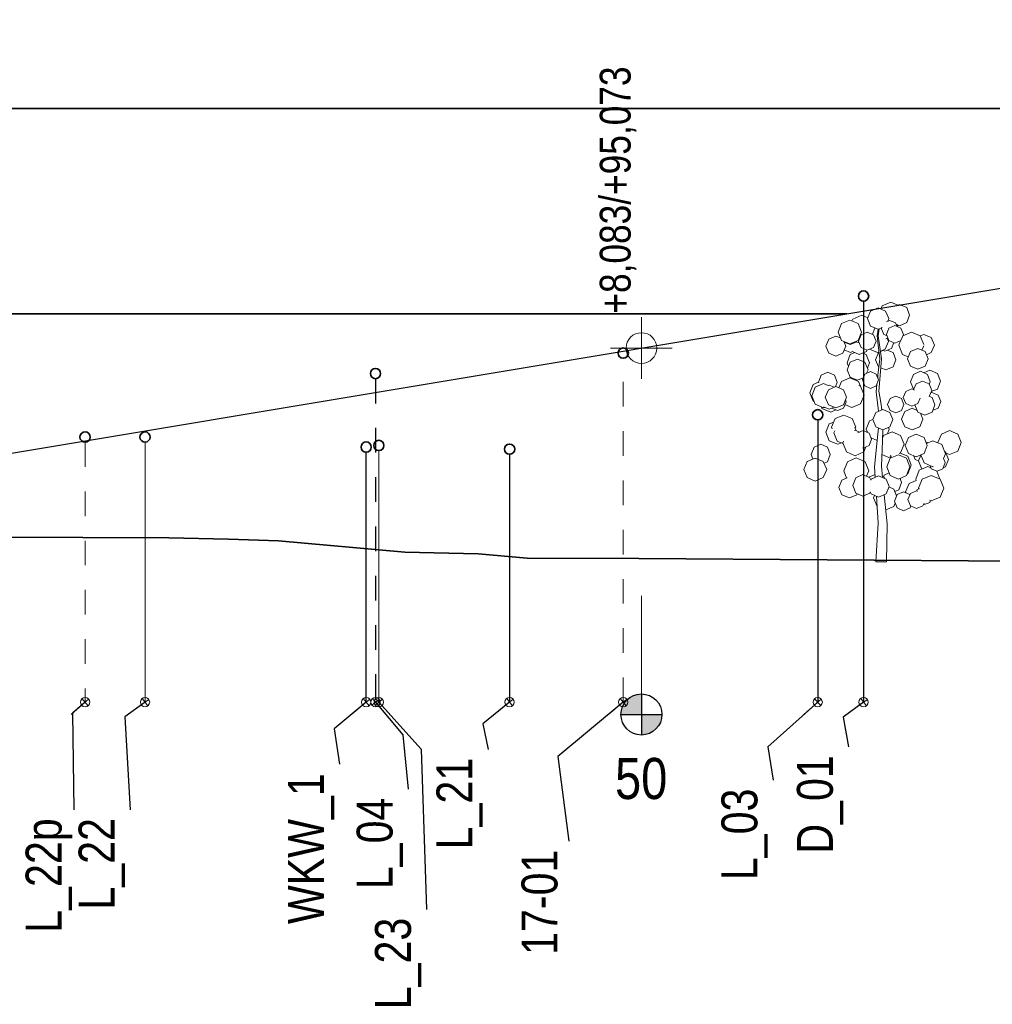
# Model space of a CAD drawing. Header units: metres. Extents: x -1018 to 1019, y -66 to 80.
# Tile 4 of 13: x 39 to 86, y -24 to 24. Entities that reach past the tile are written whole.
import ezdxf

# ---------------------------------------------------------------- set-up
doc = ezdxf.new("R2010")
doc.units = ezdxf.units.M
doc.header["$MEASUREMENT"] = 0
doc.linetypes.add('Przerywana', pattern=[2.4, 1.2, -1.2])
for name, color, linetype, lineweight in [('704-L Płaszczyzny podejścia 3D3', 152, 'Continuous', 30), ('704-L Płaszczyzny podejścia 3D38', 171, 'Continuous', 35), ('708-L Opisy_ numeracja obiektów1', 7, 'Continuous', 13), ('708-L Opisy_ numeracja obiektów20', 7, 'Continuous', 35), ('708-L Opisy_ numeracja obiektów25', 5, 'Continuous', 13), ('708-L Opisy_ numeracja obiektów85', 1, 'Continuous', 25), ('711-L Wymiary opisy1', 7, 'Continuous', 13), ('711-L Wymiary opisy85', 1, 'Continuous', 25), ('721-L Obiekty_Rośliny1', 7, 'Continuous', 13), ('730-L Profil terenu 2D223', 35, 'Continuous', 35)]:
    doc.layers.add(name, color=color, linetype=linetype, lineweight=lineweight)
doc.styles.add('STYL_AUTOMATYCZNY_2', font='ARIALN.TTF')
doc.linetypes.add('Krawędź trawnika', pattern='A,0,[1,88_A.SC.02 Profil podejścia podłużny 1_5001.Shx,S=0.119048,R=0,X=0,Y=2.622076],-15,0', length=15)
doc.dimstyles.new('STYL_AUTOMATYCZNY__2', dxfattribs={"dimtxt": 0.18, "dimasz": 0.912, "dimexe": 0.18, "dimexo": 0.0625, "dimgap": 0, "dimtad": 0, "dimtih": 1, "dimtoh": 1, "dimdec": 4, "dimzin": 0, "dimdsep": 46, "dimcen": 0.09, "dimadec": 0, "dimazin": 0, "dimtfac": 1, "dimtdec": 4, "dimtmove": 0, "dimatfit": 3, "dimldrblk": 'ARROWHEAD_7', "dimfxl": 1, "dimtolj": 1, "dimtzin": 0, "dimarcsym": 0})

# ---------------------------------------------------------------- blocks, each defined once
blk = doc.blocks.new('ARROWHEAD_7')
at = {"color": 0, "linetype": 'Continuous', "lineweight": 0}
for p, q in [((0, 0), (-1, 0)), ((-0.25, 0), (0.25, 0)), ((0, -0.25), (0, 0.25))]:
    blk.add_line(p, q, dxfattribs=at)
blk.add_circle((0, 0), 0.25, dxfattribs=at)

msp = doc.modelspace()

# ---------------------------------------------------------------- hatches: boundary and pattern name
at = {"layer": '708-L Opisy_ numeracja obiektów85', "linetype": 'Continuous', "lineweight": 25}
for points in [[(69.045, -9.517), (69.045, -8.517), (68.663, -8.593), (68.338, -8.81), (68.122, -9.135), (68.045, -9.517)], [(69.045, -9.517), (69.045, -10.517), (69.428, -10.441), (69.753, -10.224), (69.969, -9.9), (70.045, -9.517)]]:
    msp.add_hatch(color=1, dxfattribs=at).paths.add_polyline_path(points)

# ---------------------------------------------------------------- linework, layer by layer
at = {"layer": '704-L Płaszczyzny podejścia 3D3', "color": 152, "linetype": 'Continuous', "lineweight": 30}
for p, q in [((79.045, 10), (139.045, 20)), ((19.045, 0), (79.045, 10))]:
    msp.add_line(p, q, dxfattribs=at)
at = {"layer": '704-L Płaszczyzny podejścia 3D38', "color": 171, "linetype": 'Continuous', "lineweight": 35}
for p, q in [((139.045, 20), (19.045, 20)), ((79.045, 10), (19.045, 10))]:
    msp.add_line(p, q, dxfattribs=at)
at = {"layer": '708-L Opisy_ numeracja obiektów1', "color": 7, "linetype": 'Continuous', "lineweight": 13}
msp.add_line((69.045, -3.74), (69.045, -9.517), dxfattribs=at)
at = {"layer": '708-L Opisy_ numeracja obiektów20', "color": 7, "linetype": 'Continuous', "lineweight": 35}
for centre in [(79.867, 10.87), (68.158, 8.09), (56.089, 7.09), (77.631, 5.083), (41.939, 4), (44.86, 4), (56.25, 3.59), (55.635, 3.512), (62.623, 3.41)]:
    msp.add_circle(centre, 0.25, dxfattribs=at)
at = {"layer": '708-L Opisy_ numeracja obiektów25', "color": 5, "linetype": 'Przerywana', "lineweight": 13}
for p, q in [((68.158, -8.917), (68.158, 7.84)), ((41.939, 3.75), (41.939, -8.917))]:
    msp.add_line(p, q, dxfattribs=at)
at = {"layer": '708-L Opisy_ numeracja obiektów25', "color": 5, "linetype": 'Continuous', "lineweight": 13}
for p, q in [((44.86, 3.75), (44.86, -8.917)), ((56.25, 3.34), (56.25, -8.917))]:
    msp.add_line(p, q, dxfattribs=at)
at = {"layer": '708-L Opisy_ numeracja obiektów85', "color": 1, "linetype": 'Continuous', "lineweight": 25}
for p, q in [((79.867, 10.62), (79.867, -8.917)), ((77.631, 4.833), (77.631, -8.917)), ((55.635, -8.917), (55.635, 3.262)), ((62.623, 3.16), (62.623, -8.917)), ((69.045, -8.517), (69.045, -10.517)), ((68.045, -9.517), (70.045, -9.517))]:
    msp.add_line(p, q, dxfattribs=at)
at = {"layer": '708-L Opisy_ numeracja obiektów85', "color": 1, "linetype": 'Przerywana', "lineweight": 25}
msp.add_line((56.089, 6.84), (56.089, -8.917), dxfattribs=at)
at = {"layer": '708-L Opisy_ numeracja obiektów85', "color": 1, "linetype": 'Continuous', "lineweight": 25}
msp.add_circle((69.045, -9.517), 1, dxfattribs=at)
at = {"layer": '711-L Wymiary opisy1', "color": 7, "linetype": 'Continuous', "lineweight": 13}
for p, q in [((69.045, 6.833), (69.045, 9.833)), ((67.545, 8.333), (70.545, 8.333))]:
    msp.add_line(p, q, dxfattribs=at)
msp.add_circle((69.045, 8.333), 0.75, dxfattribs=at)
at = {"layer": '721-L Obiekty_Rośliny1', "color": 7, "linetype": 'Continuous', "lineweight": 13}
for p, q in [((81.187, 10.567), (80.77, 10.391)), ((81.187, 10.567), (81.534, 10.421)), ((80.209, 10.136), (80.057, 9.77)), ((80.575, 10.288), (80.209, 10.136)), ((80.575, 10.288), (80.941, 10.136)), ((80.77, 10.391), (80.706, 10.234)), ((80.941, 10.136), (81.093, 9.77)), ((81.619, 10.457), (81.454, 10.386)), ((81.619, 10.457), (81.967, 10.306)), ((81.967, 10.306), (82.112, 9.941)), ((79.194, 9.693), (78.789, 9.524)), ((79.194, 9.693), (79.599, 9.524)), ((79.342, 9.743), (79.302, 9.648)), ((79.789, 9.929), (79.342, 9.743)), ((79.789, 9.929), (80.074, 9.811)), ((80.057, 9.77), (80.209, 9.404)), ((81.14, 9.685), (80.976, 9.616)), ((81.093, 9.77), (81.041, 9.643)), ((81.14, 9.685), (81.427, 9.565)), ((82.112, 9.941), (81.967, 9.576)), ((78.789, 9.524), (78.622, 9.115)), ((78.622, 9.115), (78.789, 8.705)), ((79.599, 9.524), (79.766, 9.115)), ((79.766, 9.115), (79.599, 8.705)), ((80.209, 9.404), (80.575, 9.252)), ((80.421, 9.297), (80.3, 9.006)), ((80.411, 9.32), (80.421, 9.297)), ((80.526, 8.923), (80.572, 9.253)), ((80.754, 9.326), (80.575, 9.252)), ((80.583, 8.933), (80.623, 9.272)), ((80.764, 9.35), (80.734, 9.278)), ((80.734, 9.278), (80.853, 8.99)), ((81.099, 9.305), (80.978, 9.002)), ((81.392, 9.43), (81.099, 9.305)), ((81.392, 9.43), (81.684, 9.305)), ((81.427, 9.565), (81.503, 9.382)), ((81.457, 9.495), (81.619, 9.425)), ((81.471, 9.489), (81.461, 9.484)), ((81.502, 9.475), (81.533, 9.397)), ((81.533, 9.397), (81.524, 9.373)), ((81.967, 9.576), (81.619, 9.425)), ((81.684, 9.305), (81.805, 9.002)), ((82.197, 9.116), (81.778, 8.935)), ((82.197, 9.116), (82.63, 8.929)), ((78.177, 8.774), (78.035, 8.429)), ((78.521, 8.916), (78.177, 8.774)), ((78.521, 8.916), (78.74, 8.825)), ((78.789, 8.705), (79.194, 8.536)), ((78.91, 8.655), (78.922, 8.626)), ((79.599, 8.705), (79.194, 8.536)), ((79.521, 8.673), (79.501, 8.626)), ((79.509, 8.644), (79.604, 8.603)), ((79.612, 8.738), (79.638, 8.727)), ((79.742, 8.984), (79.616, 8.671)), ((79.616, 8.671), (79.742, 8.358)), ((80.048, 9.113), (79.742, 8.984)), ((80.048, 9.113), (80.354, 8.984)), ((80.354, 8.984), (80.48, 8.671)), ((80.48, 8.671), (80.354, 8.358)), ((80.578, 8.475), (80.526, 8.923)), ((80.65, 8.488), (80.583, 8.933)), ((80.853, 8.99), (81.01, 8.924)), ((81.082, 8.659), (80.924, 8.276)), ((80.944, 8.785), (80.95, 8.782)), ((81.049, 8.825), (80.95, 8.782)), ((80.978, 9.002), (81.099, 8.7)), ((81.019, 8.812), (81.082, 8.659)), ((81.099, 8.7), (81.392, 8.575)), ((81.684, 8.7), (81.392, 8.575)), ((81.671, 8.695), (81.585, 8.478)), ((81.805, 9.002), (81.684, 8.7)), ((82.797, 9.001), (82.627, 8.931)), ((82.63, 8.929), (82.796, 8.511)), ((82.797, 9.001), (83.165, 8.849)), ((83.165, 8.849), (83.317, 8.48)), ((78.035, 8.429), (78.177, 8.085)), ((79.006, 8.429), (78.864, 8.085)), ((78.922, 8.626), (79.212, 8.505)), ((78.926, 8.624), (79.006, 8.429)), ((78.929, 8.243), (79.226, 8.116)), ((79.501, 8.626), (79.212, 8.505)), ((79.326, 8.159), (79.226, 8.116)), ((79.326, 8.159), (79.649, 8.025)), ((79.637, 8.617), (79.604, 8.603)), ((80.004, 8.173), (79.649, 8.025)), ((79.742, 8.358), (80.048, 8.228)), ((80.03, 8.236), (80.004, 8.173)), ((80.354, 8.358), (80.048, 8.228)), ((80.162, 8.276), (80.543, 8.117)), ((80.658, 7.816), (80.578, 8.475)), ((80.748, 7.803), (80.65, 8.488)), ((80.924, 8.276), (80.694, 8.18)), ((80.829, 8.214), (80.697, 8.16)), ((80.802, 8.225), (80.897, 8.186)), ((81.222, 8.321), (80.897, 8.186)), ((81.019, 8.236), (81.301, 8.119)), ((81.337, 8.598), (81.222, 8.321)), ((81.585, 8.478), (81.764, 8.026)), ((82.15, 8.163), (82.002, 7.805)), ((82.506, 8.311), (82.15, 8.163)), ((82.506, 8.311), (82.862, 8.163)), ((82.797, 8.446), (82.71, 8.226)), ((82.862, 8.163), (83.01, 7.805)), ((83.317, 8.48), (83.165, 8.111)), ((78.177, 8.085), (78.521, 7.942)), ((78.864, 8.085), (78.521, 7.942)), ((79.221, 8.015), (79.06, 7.618)), ((79.576, 7.795), (79.217, 7.645)), ((79.445, 8.11), (79.221, 8.015)), ((79.576, 7.795), (79.936, 7.645)), ((79.814, 8.094), (80.001, 8.015)), ((80.001, 8.015), (80.162, 7.618)), ((80.6, 8.119), (80.455, 7.767)), ((80.455, 7.767), (80.6, 7.416)), ((80.618, 8.148), (80.543, 8.117)), ((80.568, 7.02), (80.658, 7.816)), ((80.62, 8.128), (80.6, 8.119)), ((80.679, 7.004), (80.748, 7.803)), ((81.301, 8.119), (81.446, 7.767)), ((81.446, 7.767), (81.301, 7.416)), ((81.764, 8.026), (82.043, 7.906)), ((82.002, 7.805), (82.15, 7.447)), ((83.01, 7.805), (82.862, 7.447)), ((83.165, 8.111), (82.925, 8.011)), ((79.06, 7.618), (79.132, 7.438)), ((79.217, 7.645), (79.068, 7.281)), ((79.068, 7.281), (79.217, 6.918)), ((79.936, 7.645), (80.085, 7.281)), ((80.085, 7.281), (80.014, 7.108)), ((80.162, 7.618), (80.055, 7.354)), ((80.6, 7.416), (80.613, 7.411)), ((80.711, 7.37), (80.95, 7.27)), ((81.301, 7.416), (80.95, 7.27)), ((82.15, 7.447), (82.506, 7.299)), ((82.635, 7.202), (82.294, 7.051)), ((82.862, 7.447), (82.506, 7.299)), ((82.635, 7.202), (82.975, 7.051)), ((83.093, 7.253), (82.8, 7.129)), ((83.093, 7.253), (83.463, 7.096)), ((77.807, 7.013), (77.674, 6.666)), ((78.128, 7.157), (77.807, 7.013)), ((78.128, 7.157), (78.45, 7.013)), ((78.45, 7.013), (78.583, 6.666)), ((79.205, 6.883), (78.794, 6.712)), ((79.205, 6.883), (79.615, 6.712)), ((79.217, 6.918), (79.576, 6.768)), ((79.85, 6.882), (79.576, 6.768)), ((79.925, 7.07), (79.809, 6.781)), ((79.809, 6.781), (79.925, 6.491)), ((80.205, 7.19), (79.925, 7.07)), ((80.205, 7.19), (80.485, 7.07)), ((80.485, 7.07), (80.601, 6.781)), ((80.601, 6.781), (80.485, 6.491)), ((80.555, 6.896), (80.568, 7.02)), ((80.611, 6.231), (80.679, 7.004)), ((82.294, 7.051), (82.153, 6.689)), ((82.74, 6.724), (82.421, 6.591)), ((82.74, 6.724), (83.059, 6.591)), ((82.975, 7.051), (83.116, 6.689)), ((83.463, 7.096), (83.616, 6.716)), ((83.616, 6.716), (83.463, 6.337)), ((77.417, 6.56), (77.256, 6.154)), ((77.511, 6.435), (77.341, 6.014)), ((77.677, 6.672), (77.417, 6.56)), ((77.921, 6.609), (77.511, 6.435)), ((77.674, 6.666), (77.683, 6.643)), ((77.921, 6.609), (78.149, 6.512)), ((78.15, 6.306), (77.999, 5.94)), ((78.185, 6.527), (78.14, 6.508)), ((78.516, 6.458), (78.15, 6.306)), ((78.185, 6.527), (78.431, 6.423)), ((78.583, 6.666), (78.5, 6.451)), ((78.516, 6.458), (78.883, 6.306)), ((78.794, 6.712), (78.664, 6.397)), ((78.883, 6.306), (79.034, 5.94)), ((79.615, 6.712), (79.714, 6.472)), ((79.629, 6.508), (79.716, 6.471)), ((79.716, 6.471), (79.892, 6.044)), ((79.925, 6.491), (80.205, 6.372)), ((80.485, 6.491), (80.205, 6.372)), ((80.479, 6.205), (80.52, 6.577)), ((82.22, 6.344), (81.925, 6.221)), ((82.153, 6.689), (82.294, 6.326)), ((82.22, 6.344), (82.347, 6.291)), ((82.294, 6.326), (82.31, 6.319)), ((82.421, 6.591), (82.306, 6.308)), ((83.059, 6.591), (83.19, 6.268)), ((83.116, 6.689), (83.068, 6.566)), ((83.19, 6.268), (83.068, 5.97)), ((83.463, 6.337), (83.167, 6.211)), ((77.256, 6.154), (77.417, 5.747)), ((77.341, 6.014), (77.511, 5.594)), ((77.999, 5.94), (78.15, 5.574)), ((79.034, 5.94), (78.883, 5.574)), ((78.98, 5.808), (79.014, 5.722)), ((79.892, 6.044), (79.716, 5.616)), ((80.545, 5.658), (80.479, 6.205)), ((80.703, 5.689), (80.611, 6.231)), ((81.156, 5.871), (81.04, 5.583)), ((81.437, 5.991), (81.156, 5.871)), ((81.437, 5.991), (81.718, 5.871)), ((81.718, 5.871), (81.835, 5.583)), ((81.925, 6.221), (81.803, 5.925)), ((81.803, 5.925), (81.925, 5.629)), ((82.626, 5.9), (82.515, 5.629)), ((83.072, 5.978), (83.203, 5.923)), ((83.196, 6.174), (83.142, 6.151)), ((83.196, 6.174), (83.501, 6.042)), ((83.203, 5.923), (83.346, 5.57)), ((83.501, 6.042), (83.628, 5.723)), ((77.417, 5.747), (77.456, 5.73)), ((77.511, 5.594), (77.921, 5.419)), ((77.811, 5.466), (77.84, 5.397)), ((77.84, 5.397), (78.27, 5.219)), ((77.908, 5.47), (78.185, 5.352)), ((77.973, 5.442), (77.921, 5.419)), ((78.15, 5.574), (78.516, 5.422)), ((78.432, 5.457), (78.185, 5.352)), ((78.517, 5.322), (78.27, 5.219)), ((78.317, 5.408), (78.598, 5.287)), ((78.883, 5.574), (78.516, 5.422)), ((78.892, 5.414), (78.598, 5.287)), ((79.014, 5.722), (78.892, 5.414)), ((78.957, 5.579), (79.293, 5.439)), ((79.716, 5.616), (79.293, 5.439)), ((80.804, 5.343), (80.456, 5.199)), ((80.597, 5.257), (80.545, 5.658)), ((80.598, 5.258), (80.552, 5.66)), ((80.76, 5.325), (80.703, 5.689)), ((80.804, 5.343), (81.153, 5.199)), ((81.04, 5.583), (81.156, 5.294)), ((81.156, 5.294), (81.437, 5.175)), ((81.718, 5.294), (81.437, 5.175)), ((81.835, 5.583), (81.718, 5.294)), ((82.235, 5.399), (81.869, 5.246)), ((81.925, 5.629), (82.22, 5.507)), ((82.515, 5.629), (82.22, 5.507)), ((82.235, 5.399), (82.478, 5.297)), ((82.368, 5.568), (82.51, 5.218)), ((83.346, 5.57), (83.203, 5.218)), ((83.501, 5.404), (83.231, 5.287)), ((83.628, 5.723), (83.501, 5.404)), ((78.48, 4.896), (78.306, 4.475)), ((78.898, 5.07), (78.48, 4.896)), ((78.898, 5.07), (79.317, 4.896)), ((79.317, 4.896), (79.49, 4.475)), ((80.312, 4.847), (80.157, 4.783)), ((80.456, 5.199), (80.311, 4.849)), ((80.311, 4.849), (80.456, 4.5)), ((81.153, 5.199), (81.298, 4.849)), ((81.298, 4.849), (81.153, 4.5)), ((81.869, 5.246), (81.718, 4.875)), ((81.718, 4.875), (81.869, 4.504)), ((82.51, 5.218), (82.856, 5.072)), ((82.753, 4.875), (82.601, 4.504)), ((82.634, 5.166), (82.753, 4.875)), ((83.203, 5.218), (82.856, 5.072)), ((78.198, 4.64), (78.028, 4.229)), ((78.411, 4.729), (78.198, 4.64)), ((78.306, 4.475), (78.336, 4.403)), ((79.454, 4.335), (79.431, 4.325)), ((79.442, 4.465), (79.504, 4.313)), ((79.454, 4.335), (79.67, 4.242)), ((79.49, 4.475), (79.464, 4.411)), ((79.847, 4.319), (79.587, 4.206)), ((79.847, 4.319), (80.137, 4.194)), ((80.157, 4.783), (79.992, 4.384)), ((79.992, 4.384), (80.056, 4.229)), ((80.456, 4.5), (80.804, 4.355)), ((80.533, 3.834), (80.594, 4.443)), ((80.79, 3.807), (80.813, 4.359)), ((81.153, 4.5), (80.804, 4.355)), ((81.121, 4.384), (81.028, 4.159)), ((81.085, 4.472), (81.121, 4.384)), ((81.869, 4.504), (82.235, 4.351)), ((82.601, 4.504), (82.235, 4.351)), ((78.028, 4.229), (78.198, 3.819)), ((78.464, 4.305), (78.423, 4.206)), ((78.423, 4.206), (78.588, 3.805)), ((80.137, 4.194), (80.257, 3.892)), ((80.257, 3.892), (80.137, 3.59)), ((80.233, 3.953), (80.532, 3.829)), ((80.838, 4.079), (80.797, 3.98)), ((81.255, 4.254), (80.838, 4.079)), ((81.255, 4.254), (81.671, 4.079)), ((81.671, 4.079), (81.844, 3.656)), ((82.052, 3.974), (81.895, 3.587)), ((82.432, 4.135), (82.052, 3.974)), ((82.432, 4.135), (82.813, 3.974)), ((82.813, 3.974), (82.97, 3.587)), ((83.657, 4.142), (83.492, 3.729)), ((84.056, 4.313), (83.657, 4.142)), ((84.056, 4.313), (84.454, 4.142)), ((84.454, 4.142), (84.619, 3.729)), ((77.452, 3.503), (77.316, 3.151)), ((77.78, 3.648), (77.452, 3.503)), ((77.78, 3.648), (78.109, 3.503)), ((78.109, 3.503), (78.245, 3.151)), ((78.198, 3.819), (78.608, 3.648)), ((78.588, 3.805), (78.862, 3.691)), ((78.786, 3.722), (78.608, 3.648)), ((78.886, 3.794), (78.853, 3.712)), ((78.853, 3.712), (79.029, 3.272)), ((79.822, 3.475), (79.847, 3.465)), ((80.137, 3.59), (79.847, 3.465)), ((79.979, 3.522), (79.879, 3.272)), ((80.406, 2.545), (80.533, 3.834)), ((80.74, 2.581), (80.79, 3.807)), ((81.844, 3.656), (81.671, 3.234)), ((81.895, 3.587), (82.052, 3.2)), ((82.97, 3.587), (82.813, 3.2)), ((82.899, 3.761), (83.01, 3.715)), ((83.244, 3.816), (82.931, 3.682)), ((83.244, 3.816), (83.675, 3.631)), ((83.492, 3.729), (83.502, 3.705)), ((83.675, 3.631), (83.854, 3.185)), ((84.619, 3.729), (84.454, 3.315)), ((77.51, 2.977), (77.115, 2.813)), ((77.316, 3.151), (77.401, 2.931)), ((77.51, 2.977), (77.905, 2.813)), ((78.245, 3.151), (78.109, 2.799)), ((79.029, 3.272), (79.454, 3.089)), ((79.509, 2.981), (79.078, 2.796)), ((79.879, 3.272), (79.454, 3.089)), ((79.509, 2.981), (79.94, 2.796)), ((80.763, 3.145), (81.102, 3.004)), ((81.164, 2.964), (80.999, 2.544)), ((81.197, 3.044), (81.102, 3.004)), ((81.163, 3.097), (81.234, 3.067)), ((81.562, 3.137), (81.164, 2.964)), ((81.204, 3.06), (81.166, 2.964)), ((81.228, 3.07), (81.204, 3.06)), ((81.562, 3.137), (81.96, 2.964)), ((81.671, 3.234), (81.598, 3.203)), ((81.642, 3.221), (82.016, 3.06)), ((81.96, 2.964), (82.125, 2.544)), ((82.016, 3.06), (82.185, 2.635)), ((82.052, 3.2), (82.432, 3.04)), ((82.303, 3.094), (82.384, 2.899)), ((82.384, 2.899), (82.538, 2.835)), ((82.813, 3.2), (82.432, 3.04)), ((82.658, 3.124), (82.537, 2.833)), ((82.654, 3.133), (82.812, 2.739)), ((83.854, 3.185), (83.762, 2.954)), ((83.763, 2.957), (83.841, 2.754)), ((83.807, 3.302), (83.857, 3.281)), ((83.857, 3.281), (84.01, 2.913)), ((84.01, 2.913), (83.857, 2.544)), ((83.883, 3.218), (84.056, 3.144)), ((84.454, 3.315), (84.056, 3.144)), ((77.115, 2.813), (76.951, 2.417)), ((76.951, 2.417), (77.115, 2.021)), ((77.905, 2.813), (78.069, 2.417)), ((78.069, 2.417), (77.905, 2.021)), ((78.109, 2.799), (77.942, 2.725)), ((79.078, 2.796), (78.899, 2.348)), ((79.94, 2.796), (80.118, 2.348)), ((80.438, 2.037), (80.406, 2.545)), ((80.794, 2.022), (80.74, 2.581)), ((80.999, 2.544), (81.164, 2.125)), ((82.125, 2.544), (81.96, 2.125)), ((82.185, 2.635), (82.016, 2.21)), ((82.537, 2.833), (82.702, 2.435)), ((83, 2.565), (82.583, 2.383)), ((82.812, 2.739), (83.244, 2.554)), ((83, 2.565), (83.148, 2.501)), ((83.089, 2.62), (83.12, 2.544)), ((83.104, 2.614), (83.165, 2.455)), ((83.12, 2.544), (83.133, 2.539)), ((83.165, 2.455), (83.445, 2.331)), ((83.255, 2.559), (83.244, 2.554)), ((83.725, 2.455), (83.445, 2.331)), ((83.841, 2.754), (83.725, 2.455)), ((83.857, 2.544), (83.741, 2.496)), ((77.115, 2.021), (77.51, 1.857)), ((77.905, 2.021), (77.51, 1.857)), ((79.071, 2.012), (78.815, 1.906)), ((78.899, 2.348), (79.039, 1.999)), ((79.484, 2.015), (79.341, 1.642)), ((79.829, 2.17), (79.484, 2.015)), ((79.829, 2.17), (80.175, 2.015)), ((80.118, 2.348), (80.014, 2.087)), ((80.122, 2.049), (80.118, 2.04)), ((80.429, 2.176), (80.122, 2.049)), ((80.175, 2.015), (80.216, 1.907)), ((80.235, 1.953), (80.215, 1.906)), ((80.597, 2.103), (80.235, 1.953)), ((80.597, 2.103), (80.96, 1.953)), ((80.788, 2.082), (80.868, 2.049)), ((80.875, 2.147), (80.84, 2.06)), ((80.868, 2.049), (80.897, 1.979)), ((81.116, 2.248), (80.875, 2.147)), ((80.96, 1.953), (81.11, 1.59)), ((81.164, 2.125), (81.562, 1.952)), ((81.96, 2.125), (81.562, 1.952)), ((81.642, 1.986), (81.722, 1.79)), ((82.016, 2.21), (81.988, 2.198)), ((82.583, 2.383), (82.41, 1.942)), ((82.41, 1.942), (82.431, 1.888)), ((82.726, 1.946), (82.546, 1.511)), ((83.16, 2.126), (82.726, 1.946)), ((83.16, 2.126), (83.595, 1.946)), ((83.436, 2.335), (83.588, 1.948)), ((83.595, 1.946), (83.775, 1.511)), ((78.815, 1.906), (78.667, 1.544)), ((78.667, 1.544), (78.815, 1.182)), ((79.341, 1.642), (79.484, 1.268)), ((81.11, 1.59), (80.96, 1.227)), ((81.101, 1.566), (81.339, 1.464)), ((81.339, 1.464), (81.472, 1.131)), ((81.722, 1.79), (81.577, 1.434)), ((82.084, 1.74), (81.917, 1.324)), ((82.431, 1.888), (82.084, 1.74)), ((82.561, 1.474), (82.476, 1.438)), ((82.546, 1.511), (82.57, 1.452)), ((83.775, 1.511), (83.595, 1.076)), ((78.815, 1.182), (79.174, 1.032)), ((79.533, 1.182), (79.174, 1.032)), ((79.484, 1.268), (79.829, 1.114)), ((79.556, 1.236), (79.533, 1.182)), ((80.175, 1.268), (79.829, 1.114)), ((80.195, 1.322), (80.175, 1.268)), ((80.179, 1.279), (80.22, 1.261)), ((80.195, 1.323), (80.235, 1.227)), ((80.235, 1.227), (80.597, 1.077)), ((80.402, 1.158), (80.355, 1.042)), ((80.355, 1.042), (80.524, 0.62)), ((80.582, -0.199), (80.497, 1.118)), ((80.96, 1.227), (80.597, 1.077)), ((81.01, -0.227), (80.873, 1.191)), ((81.499, 1.197), (81.367, 0.871)), ((81.577, 1.434), (81.383, 1.353)), ((81.815, 1.332), (81.499, 1.197)), ((81.815, 1.332), (82.125, 1.2)), ((81.917, 1.324), (81.934, 1.282)), ((82.148, 1.255), (82.022, 0.949)), ((82.451, 1.382), (82.148, 1.255)), ((82.451, 1.382), (82.517, 1.355)), ((82.476, 1.438), (82.452, 1.382)), ((83.595, 1.076), (83.16, 0.896)), ((80.524, 0.62), (80.529, 0.618)), ((81.339, 0.62), (80.945, 0.451)), ((81.403, 0.782), (81.339, 0.62)), ((81.367, 0.871), (81.499, 0.545)), ((81.499, 0.545), (81.815, 0.41)), ((82.132, 0.545), (81.815, 0.41)), ((82.022, 0.949), (82.148, 0.643)), ((82.168, 0.635), (82.132, 0.545)), ((82.148, 0.643), (82.451, 0.516)), ((82.755, 0.643), (82.451, 0.516)), ((82.813, 0.784), (82.755, 0.643)), ((82.776, 0.694), (82.785, 0.69)), ((83.095, 0.818), (82.785, 0.69)), ((83.076, 0.931), (83.16, 0.896)), ((83.132, 0.907), (83.095, 0.818)), ((80.458, -2.083), (80.582, -0.199)), ((80.981, -2.083), (81.01, -0.227)), ((80.458, -2.083), (80.479, -2.083)), ((80.479, -2.083), (80.593, -2.083)), ((80.593, -2.083), (80.626, -2.083)), ((80.626, -2.083), (80.854, -2.083)), ((80.854, -2.083), (80.867, -2.083)), ((80.867, -2.083), (80.981, -2.083))]:
    msp.add_line(p, q, dxfattribs=at)
at = {"layer": '730-L Profil terenu 2D223', "color": 35, "linetype": 'Krawędź trawnika', "lineweight": 35}
msp.add_lwpolyline([(1019.045, -13.861), (642, -8.917), (155.644, -2.54), (68.919, -1.926), (63.484, -1.898), (61.089, -1.694), (57.524, -1.607), (51.356, -1.053), (48.93, -0.97), (46.015, -0.908), (37.257, -0.88), (28.821, -0.938), (22.045, -0.895), (20.545, -0.14), (19.045, 0)], dxfattribs=at)

# ---------------------------------------------------------------- texts
at = {"layer": '708-L Opisy_ numeracja obiektów25', "color": 5, "linetype": 'Continuous', "lineweight": 13, "char_height": 1.75, "attachment_point": 7, "rotation": 90, "style": 'STYL_AUTOMATYCZNY_2'}
for s, insert in [('\\A1;{\\pql;\\fArial Narrow|b0|i0|c238|p0;\\W1.000000;L_22p}', (41.323, -20.151)), ('\\A1;{\\pql;\\fArial Narrow|b0|i0|c238|p0;\\W1.000000;L_22}', (43.882, -19.024)), ('\\A1;{\\pql;\\fArial Narrow|b0|i0|c238|p0;\\W1.000000;17-01}', (64.977, -21.229)), ('\\A1;{\\pql;\\fArial Narrow|b0|i0|c238|p0;\\W1.000000;L_23}', (58.321, -23.878))]:
    msp.add_mtext(s, dxfattribs=dict(at, insert=insert))
at = {"layer": '708-L Opisy_ numeracja obiektów85', "color": 1, "linetype": 'Continuous', "lineweight": 25, "char_height": 1.75, "attachment_point": 7, "rotation": 90, "style": 'STYL_AUTOMATYCZNY_2'}
for s, insert in [('\\A1;{\\pql;\\fArial Narrow|b0|i0|c238|p0;\\W1.000000;L_21}', (61.315, -16.088)), ('\\A1;{\\pql;\\fArial Narrow|b0|i0|c238|p0;\\W1.000000;D_01}', (78.876, -16.295)), ('\\A1;{\\pql;\\fArial Narrow|b0|i0|c238|p0;\\W1.000000;WKW_1}', (54.081, -19.729)), ('\\A1;{\\pql;\\fArial Narrow|b0|i0|c238|p0;\\W1.000000;L_03}', (75.198, -17.587)), ('\\A1;{\\pql;\\fArial Narrow|b0|i0|c238|p0;\\W1.000000;L_04}', (57.427, -18.028))]:
    msp.add_mtext(s, dxfattribs=dict(at, insert=insert))
at = {"layer": '711-L Wymiary opisy1', "color": 7, "linetype": 'Continuous', "lineweight": 13, "insert": (67.758, -11.635), "char_height": 2, "attachment_point": 1, "style": 'STYL_AUTOMATYCZNY_2'}
msp.add_mtext('\\A1;{\\pql;\\fArial Narrow|b0|i0|c238|p0;\\W1.000000;5\\fArial Narrow|b0|i0|c238|p0;\\W1.000000;0}', dxfattribs=at)
at = {"layer": '711-L Wymiary opisy85', "color": 1, "lineweight": 25, "insert": (68.795, 10.013), "char_height": 1.5, "attachment_point": 7, "rotation": 90, "style": 'STYL_AUTOMATYCZNY_2'}
msp.add_mtext('\\A1;{\\pql;\\fArial Narrow|b0|i0|c238|p0;\\W1.000000;+8,083/+95,073}', dxfattribs=at)

# ---------------------------------------------------------------- leaders
at = {"layer": '708-L Opisy_ numeracja obiektów25', "color": 5, "linetype": 'Continuous', "lineweight": 13, "annotation_type": 0, "has_hookline": 1, "hookline_direction": 1, "horizontal_direction": (0, 1, 0)}
for points, text_width in [([(41.939, -8.917), (41.323, -9.459), (41.398, -14.157)], 5.352), ([(44.86, -8.917), (43.882, -9.637), (44.14, -14.157)], 4.213), ([(56.25, -8.917), (58.321, -11.202), (58.578, -19.012)], 4.223), ([(68.158, -8.917), (64.977, -11.562), (65.513, -15.688)], 4.544)]:
    msp.add_leader(points, dimstyle='STYL_AUTOMATYCZNY__2', dxfattribs=dict(at, text_width=text_width))
at = {"layer": '708-L Opisy_ numeracja obiektów85', "color": 1, "linetype": 'Continuous', "lineweight": 25, "annotation_type": 0, "has_hookline": 1, "hookline_direction": 1, "horizontal_direction": (0, 1, 0)}
for points, text_width in [([(55.635, -8.917), (54.081, -10.214), (54.338, -11.941)], 6.951), ([(56.089, -8.917), (57.427, -10.512), (57.684, -13.161)], 4.22), ([(62.623, -8.917), (61.315, -9.968), (61.572, -11.221)], 3.948), ([(77.631, -8.917), (75.198, -11.093), (75.456, -12.72)], 4.223), ([(79.867, -8.917), (78.876, -9.65), (79.134, -11.093)], 4.273)]:
    msp.add_leader(points, dimstyle='STYL_AUTOMATYCZNY__2', dxfattribs=dict(at, text_width=text_width))

doc.saveas('drawing.dxf')
